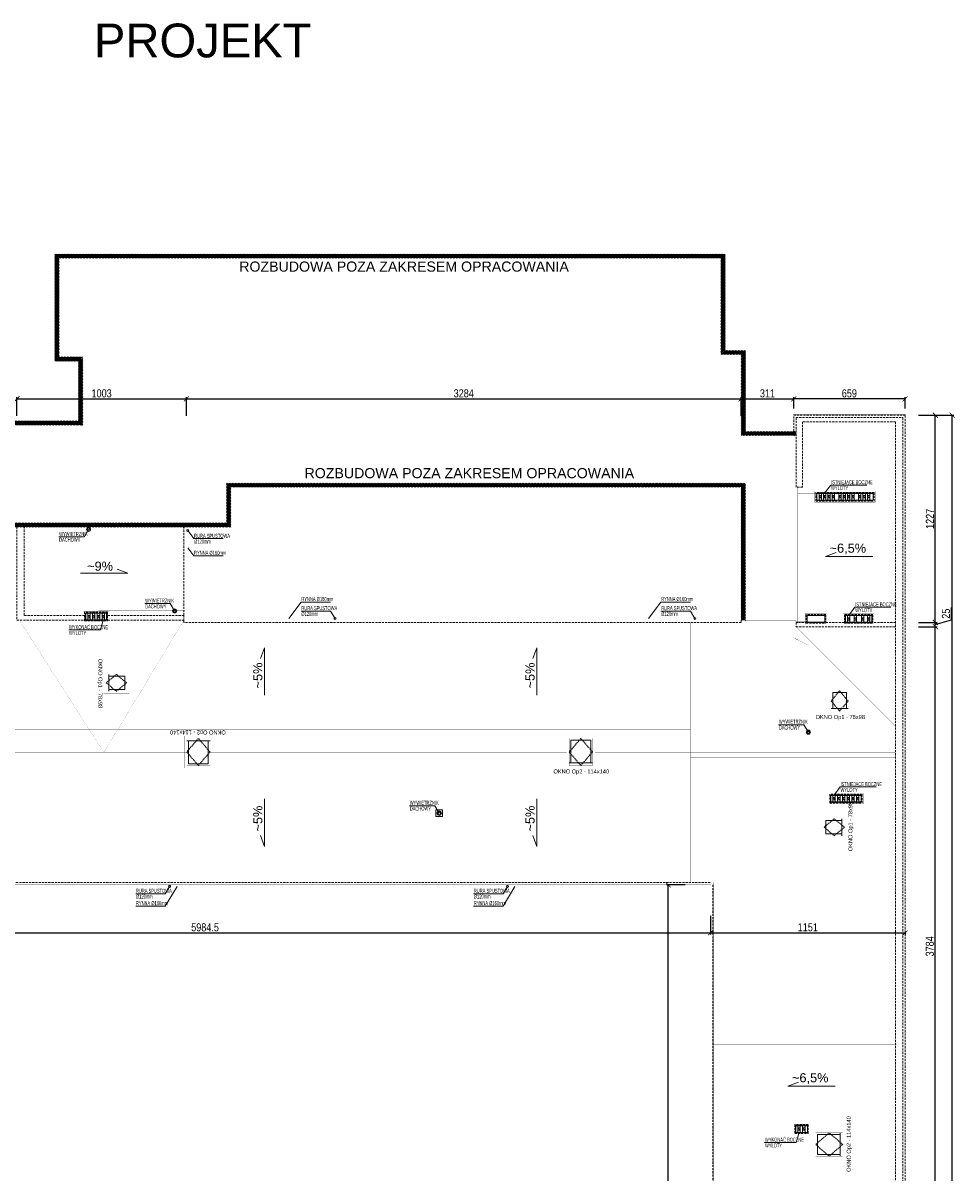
# Model space of a CAD drawing. Header units: millimetres. Extents: x 18880 to 99371, y -5529 to 27899.
# Tile 157 of 158: x 59622 to 65139, y 20599 to 27406. Entities that reach past the tile are written whole.
import ezdxf

# ---------------------------------------------------------------- set-up
doc = ezdxf.new("R2010")
doc.units = ezdxf.units.MM
doc.linetypes.add('DASHED', pattern=[19.05, 12.7, -6.35])
for name, color, linetype, lineweight in [('AA_HATCH', 252, 'Continuous', 0), ('AA_OPIS', 2, 'Continuous', 0), ('AA_WIDOK', 254, 'Continuous', 0), ('AP wymiary', 40, 'Continuous', 0), ('K_SCIANY', 90, 'Continuous', 20)]:
    doc.layers.add(name, color=color, linetype=linetype, lineweight=lineweight)
doc.styles.add('ARIAL', font='arial.ttf')
doc.styles.add('DIM07', font='romans.shx', dxfattribs={"width": 0.7})
doc.styles.add('Dimensions', font='arial.ttf', dxfattribs={"width": 0.8})
doc.dimstyles.new('arch100', dxfattribs={"dimscale": 2, "dimtxt": 24, "dimasz": 15, "dimexe": 5, "dimexo": 20, "dimgap": 4, "dimtad": 1, "dimdec": 1, "dimrnd": 0.5, "dimdsep": 46, "dimtxsty": 'Dimensions', "dimblk": 'ARCHTICK', "dimcen": 2.5, "dimazin": 0, "dimtfac": 1, "dimtdec": 1, "dimtmove": 1, "dimatfit": 3, "dimldrblk": 'NONE', "dimfxl": 50, "dimfxlon": 1, "dimarcsym": 0})

# ---------------------------------------------------------------- blocks, each defined once
blk = doc.blocks.new('Op2')
at = {"layer": 'AA_OPIS', "linetype": 'DASHED', "ltscale": 0.5}
blk.add_lwpolyline([(-160, 69), (-80, 0), (0, 69), (-80, 138), (-160, 69)], dxfattribs=at)
at = {"layer": 'AA_WIDOK', "const_width": 0.3}
blk.add_lwpolyline([(15, -15), (15, 153), (-175, 153), (-175, -15)], close=True, dxfattribs=at)
blk.add_lwpolyline([(0, 0), (0, 138), (-160, 138), (-160, 0), (0, 0)], dxfattribs=at)
at = {"layer": 'AA_WIDOK'}
for points in [[(-15, 0), (-15, 138)], [(-150, 128), (-150, 10)], [(-15, 128), (-150, 128)], [(-150, 10), (-15, 10)]]:
    blk.add_lwpolyline(points, dxfattribs=at)
at = {"layer": 'AA_OPIS', "insert": (23.3, 71.6), "char_height": 24, "width": 450, "attachment_point": 2, "rotation": 90, "style": 'ARIAL'}
blk.add_mtext('{\\W0.8;OKNO Op2 - 114x140}', dxfattribs=at)
blk = doc.blocks.new('Op1')
at = {"layer": 'AA_OPIS', "linetype": 'DASHED', "ltscale": 0.5}
blk.add_lwpolyline([(65, 135), (15, 75), (65, 15), (115, 75), (65, 135)], dxfattribs=at)
at = {"layer": 'AA_WIDOK', "const_width": 0.3}
blk.add_lwpolyline([(0, 0), (130, 0), (130, 150), (0, 150)], close=True, dxfattribs=at)
blk.add_lwpolyline([(15, 15), (115, 15), (115, 135), (15, 135), (15, 15)], dxfattribs=at)
at = {"layer": 'AA_WIDOK'}
for points in [[(105, 125), (25, 125)], [(25, 125), (25, 30)], [(105, 30), (105, 125)], [(15, 30), (115, 30)]]:
    blk.add_lwpolyline(points, dxfattribs=at)
at = {"layer": 'AA_OPIS', "insert": (68.9, -8.3), "char_height": 24, "width": 450, "attachment_point": 2, "style": 'ARIAL'}
blk.add_mtext('{\\W0.8;OKNO Op1 - 78x98}', dxfattribs=at)
blk = doc.blocks.new('_ARCHTICK')
at = {"color": 0, "linetype": 'ByBlock', "ltscale": 0.1, "const_width": 0.15}
blk.add_lwpolyline([(-0.5, -0.5), (0.5, 0.5)], dxfattribs=at)
blk = doc.blocks.new('*D449')
at = {"layer": 'AP wymiary', "color": 0, "lineweight": -2, "transparency": 16777216}
for p, q in [((64922.3, 23832.5), (65032.3, 23832.5)), ((65022.3, 20048.5), (65022.3, 23832.5)), ((64922.3, 20048.5), (65032.3, 20048.5))]:
    blk.add_line(p, q, dxfattribs=at)
at = {"layer": 'Defpoints', "color": 0, "transparency": 16777216}
for p in [(64787, 23832.5), (65022.3, 23832.5), (64787, 20048.5)]:
    blk.add_point(p, dxfattribs=at)
at = {"layer": 'AP wymiary', "color": 0, "lineweight": -2, "transparency": 16777216, "xscale": 30, "yscale": 30, "zscale": 30}
for p, rotation in [((65022.3, 23832.5), 90), ((65022.3, 20048.5), 270)]:
    blk.add_blockref('_ARCHTICK', p, dxfattribs=dict(at, rotation=rotation))
at = {"layer": 'AP wymiary', "color": 0, "transparency": 16777216, "insert": (64989.7, 21940.5), "char_height": 48, "attachment_point": 5, "rotation": 90, "style": 'Dimensions'}
blk.add_mtext('3784', dxfattribs=at)
blk = doc.blocks.new('_None')
blk = doc.blocks.new('*D450')
at = {"layer": 'AP wymiary', "color": 0, "lineweight": -2, "transparency": 16777216}
for p, q in [((65117.8, 23873.7), (65117.8, 23945.6)), ((64922.3, 23857.5), (65032.3, 23857.5)), ((64922.3, 23832.5), (65032.3, 23832.5)), ((65022.3, 23845), (65117.8, 23873.7)), ((65022.3, 23832.5), (65022.3, 23857.5))]:
    blk.add_line(p, q, dxfattribs=at)
at = {"layer": 'Defpoints', "color": 0, "transparency": 16777216}
for p in [(64787, 23857.5), (64787, 23832.5), (65022.3, 23857.5)]:
    blk.add_point(p, dxfattribs=at)
at = {"layer": 'AP wymiary', "color": 0, "lineweight": -2, "transparency": 16777216, "xscale": 30, "yscale": 30, "zscale": 30}
for p, rotation in [((65022.3, 23857.5), 90), ((65022.3, 23832.5), 270)]:
    blk.add_blockref('_ARCHTICK', p, dxfattribs=dict(at, rotation=rotation))
at = {"layer": 'AP wymiary', "color": 0, "transparency": 16777216, "insert": (65085.3, 23909.6), "char_height": 48, "attachment_point": 5, "rotation": 90, "style": 'Dimensions'}
blk.add_mtext('25', dxfattribs=at)
blk = doc.blocks.new('*D451')
at = {"layer": 'AP wymiary', "color": 0, "lineweight": -2, "transparency": 16777216}
for p, q in [((64922.3, 25084.5), (65032.3, 25084.5)), ((65022.3, 23857.5), (65022.3, 25084.5)), ((64922.3, 23857.5), (65032.3, 23857.5))]:
    blk.add_line(p, q, dxfattribs=at)
at = {"layer": 'Defpoints', "color": 0, "transparency": 16777216}
for p in [(64843, 25084.5), (65022.3, 25084.5), (64787, 23857.5)]:
    blk.add_point(p, dxfattribs=at)
at = {"layer": 'AP wymiary', "color": 0, "lineweight": -2, "transparency": 16777216, "xscale": 30, "yscale": 30, "zscale": 30}
for p, rotation in [((65022.3, 25084.5), 90), ((65022.3, 23857.5), 270)]:
    blk.add_blockref('_ARCHTICK', p, dxfattribs=dict(at, rotation=rotation))
at = {"layer": 'AP wymiary', "color": 0, "transparency": 16777216, "insert": (64990.2, 24471), "char_height": 48, "attachment_point": 5, "rotation": 90, "style": 'Dimensions'}
blk.add_mtext('1227', dxfattribs=at)
blk = doc.blocks.new('*D452')
at = {"layer": 'AP wymiary', "color": 0, "lineweight": -2, "transparency": 16777216}
for p, q in [((65022.1, 25084.5), (65132.1, 25084.5)), ((65122.1, 15462.5), (65122.1, 25084.5)), ((65022.1, 15462.5), (65132.1, 15462.5))]:
    blk.add_line(p, q, dxfattribs=at)
at = {"layer": 'Defpoints', "color": 0, "transparency": 16777216}
for p in [(64883, 25084.5), (65122.1, 25084.5), (64883, 15462.5)]:
    blk.add_point(p, dxfattribs=at)
at = {"layer": 'AP wymiary', "color": 0, "lineweight": -2, "transparency": 16777216, "xscale": 30, "yscale": 30, "zscale": 30}
for p, rotation in [((65122.1, 25084.5), 90), ((65122.1, 15462.5), 270)]:
    blk.add_blockref('_ARCHTICK', p, dxfattribs=dict(at, rotation=rotation))
at = {"layer": 'AP wymiary', "color": 0, "transparency": 16777216, "insert": (65089.6, 20273.5), "char_height": 48, "attachment_point": 5, "rotation": 90, "style": 'Dimensions'}
blk.add_mtext('9622', dxfattribs=at)
blk = doc.blocks.new('*D468')
at = {"layer": 'AP wymiary', "color": 0, "lineweight": -2, "transparency": 16777216}
for p, q in [((63541.4, 22304.5), (63431.4, 22304.5)), ((63441.4, 17330.5), (63441.4, 22304.5)), ((63541.4, 17330.5), (63431.4, 17330.5))]:
    blk.add_line(p, q, dxfattribs=at)
at = {"layer": 'Defpoints', "color": 0, "transparency": 16777216}
for p in [(63441.4, 22304.5), (63692, 22304.5), (63692, 17330.5)]:
    blk.add_point(p, dxfattribs=at)
at = {"layer": 'AP wymiary', "color": 0, "lineweight": -2, "transparency": 16777216, "xscale": 30, "yscale": 30, "zscale": 30}
for p, rotation in [((63441.4, 22304.5), 90), ((63441.4, 17330.5), 270)]:
    blk.add_blockref('_ARCHTICK', p, dxfattribs=dict(at, rotation=rotation))
at = {"layer": 'AP wymiary', "color": 0, "transparency": 16777216, "insert": (63408.9, 19817.5), "char_height": 48, "attachment_point": 5, "rotation": 90, "style": 'Dimensions'}
blk.add_mtext('4974', dxfattribs=at)
blk = doc.blocks.new('*D484')
at = {"layer": 'AP wymiary', "color": 0, "lineweight": -2, "transparency": 16777216}
for p, q in [((63692, 22120.4), (63692, 22010.4)), ((57707.5, 22020.4), (57707.5, 22030.4)), ((57707.5, 22020.4), (63692, 22020.4))]:
    blk.add_line(p, q, dxfattribs=at)
at = {"layer": 'Defpoints', "color": 0, "transparency": 16777216}
for p in [(63692, 22304.5), (57707.5, 22002.8), (63692, 22020.4)]:
    blk.add_point(p, dxfattribs=at)
at = {"layer": 'AP wymiary', "color": 0, "lineweight": -2, "transparency": 16777216, "xscale": 30, "yscale": 30, "zscale": 30, "rotation": 180}
blk.add_blockref('_ARCHTICK', (57707.5, 22020.4), dxfattribs=at)
at = {"layer": 'AP wymiary', "color": 0, "lineweight": -2, "transparency": 16777216, "xscale": 30, "yscale": 30, "zscale": 30}
blk.add_blockref('_ARCHTICK', (63692, 22020.4), dxfattribs=at)
at = {"layer": 'AP wymiary', "color": 0, "transparency": 16777216, "insert": (60699.8, 22052.9), "char_height": 48, "attachment_point": 5, "style": 'Dimensions'}
blk.add_mtext('5984.5', dxfattribs=at)
blk = doc.blocks.new('*D485')
at = {"layer": 'AP wymiary', "color": 0, "lineweight": -2, "transparency": 16777216}
for p, q in [((63692, 22120.4), (63692, 22010.4)), ((63692, 22020.4), (64843, 22020.4)), ((64843, 22020.4), (64843, 22010.4))]:
    blk.add_line(p, q, dxfattribs=at)
at = {"layer": 'Defpoints', "color": 0, "transparency": 16777216}
for p in [(63692, 22304.5), (64843, 22024.6), (64843, 22020.4)]:
    blk.add_point(p, dxfattribs=at)
at = {"layer": 'AP wymiary', "color": 0, "lineweight": -2, "transparency": 16777216, "xscale": 30, "yscale": 30, "zscale": 30, "rotation": 180}
blk.add_blockref('_ARCHTICK', (63692, 22020.4), dxfattribs=at)
at = {"layer": 'AP wymiary', "color": 0, "lineweight": -2, "transparency": 16777216, "xscale": 30, "yscale": 30, "zscale": 30}
blk.add_blockref('_ARCHTICK', (64843, 22020.4), dxfattribs=at)
at = {"layer": 'AP wymiary', "color": 0, "transparency": 16777216, "insert": (64267.5, 22052.9), "char_height": 48, "attachment_point": 5, "style": 'Dimensions'}
blk.add_mtext('1151', dxfattribs=at)
blk = doc.blocks.new('*D486')
at = {"layer": 'AP wymiary', "color": 0, "lineweight": -2, "transparency": 16777216}
for p, q in [((64184, 25124.5), (64184, 25190.9)), ((64843, 25124.5), (64843, 25190.9)), ((64843, 25180.9), (64184, 25180.9))]:
    blk.add_line(p, q, dxfattribs=at)
at = {"layer": 'Defpoints', "color": 0, "transparency": 16777216}
for p in [(64184, 25180.9), (64184, 25084.5), (64843, 25084.5)]:
    blk.add_point(p, dxfattribs=at)
at = {"layer": 'AP wymiary', "color": 0, "lineweight": -2, "transparency": 16777216, "xscale": 30, "yscale": 30, "zscale": 30, "rotation": 180}
blk.add_blockref('_ARCHTICK', (64184, 25180.9), dxfattribs=at)
at = {"layer": 'AP wymiary', "color": 0, "lineweight": -2, "transparency": 16777216, "xscale": 30, "yscale": 30, "zscale": 30}
blk.add_blockref('_ARCHTICK', (64843, 25180.9), dxfattribs=at)
at = {"layer": 'AP wymiary', "color": 0, "transparency": 16777216, "insert": (64513.5, 25213.4), "char_height": 48, "attachment_point": 5, "style": 'Dimensions'}
blk.add_mtext('659', dxfattribs=at)
blk = doc.blocks.new('*D499')
at = {"layer": 'AP wymiary', "color": 0, "lineweight": -2, "transparency": 16777216}
for p, q in [((59586, 25080.9), (59586, 25190.9)), ((60589, 25080.9), (60589, 25190.9)), ((59586, 25180.9), (60589, 25180.9))]:
    blk.add_line(p, q, dxfattribs=at)
at = {"layer": 'Defpoints', "color": 0, "transparency": 16777216}
for p in [(60589, 25180.9), (59586, 24422.5), (60589, 24422.5)]:
    blk.add_point(p, dxfattribs=at)
at = {"layer": 'AP wymiary', "color": 0, "lineweight": -2, "transparency": 16777216, "xscale": 30, "yscale": 30, "zscale": 30, "rotation": 180}
blk.add_blockref('_ARCHTICK', (59586, 25180.9), dxfattribs=at)
at = {"layer": 'AP wymiary', "color": 0, "lineweight": -2, "transparency": 16777216, "xscale": 30, "yscale": 30, "zscale": 30}
blk.add_blockref('_ARCHTICK', (60589, 25180.9), dxfattribs=at)
at = {"layer": 'AP wymiary', "color": 0, "transparency": 16777216, "insert": (60087.5, 25213.5), "char_height": 48, "attachment_point": 5, "style": 'Dimensions'}
blk.add_mtext('1003', dxfattribs=at)
blk = doc.blocks.new('*D500')
at = {"layer": 'AP wymiary', "color": 0, "lineweight": -2, "transparency": 16777216}
for p, q in [((60589, 25080.9), (60589, 25190.9)), ((63873, 25080.9), (63873, 25190.9)), ((60589, 25180.9), (63873, 25180.9))]:
    blk.add_line(p, q, dxfattribs=at)
at = {"layer": 'Defpoints', "color": 0, "transparency": 16777216}
for p in [(63873, 25180.9), (60589, 24422.5), (63873, 23864.5)]:
    blk.add_point(p, dxfattribs=at)
at = {"layer": 'AP wymiary', "color": 0, "lineweight": -2, "transparency": 16777216, "xscale": 30, "yscale": 30, "zscale": 30, "rotation": 180}
blk.add_blockref('_ARCHTICK', (60589, 25180.9), dxfattribs=at)
at = {"layer": 'AP wymiary', "color": 0, "lineweight": -2, "transparency": 16777216, "xscale": 30, "yscale": 30, "zscale": 30}
blk.add_blockref('_ARCHTICK', (63873, 25180.9), dxfattribs=at)
at = {"layer": 'AP wymiary', "color": 0, "transparency": 16777216, "insert": (62231, 25213.5), "char_height": 48, "attachment_point": 5, "style": 'Dimensions'}
blk.add_mtext('3284', dxfattribs=at)
blk = doc.blocks.new('*D501')
at = {"layer": 'AP wymiary', "color": 0, "lineweight": -2, "transparency": 16777216}
for p, q in [((63873, 25080.9), (63873, 25190.9)), ((64184, 25124.5), (64184, 25190.9)), ((63873, 25180.9), (64184, 25180.9))]:
    blk.add_line(p, q, dxfattribs=at)
at = {"layer": 'Defpoints', "color": 0, "transparency": 16777216}
for p in [(64184, 25180.9), (64184, 25084.5), (63873, 23864.5)]:
    blk.add_point(p, dxfattribs=at)
at = {"layer": 'AP wymiary', "color": 0, "lineweight": -2, "transparency": 16777216, "xscale": 30, "yscale": 30, "zscale": 30, "rotation": 180}
blk.add_blockref('_ARCHTICK', (63873, 25180.9), dxfattribs=at)
at = {"layer": 'AP wymiary', "color": 0, "lineweight": -2, "transparency": 16777216, "xscale": 30, "yscale": 30, "zscale": 30}
blk.add_blockref('_ARCHTICK', (64184, 25180.9), dxfattribs=at)
at = {"layer": 'AP wymiary', "color": 0, "transparency": 16777216, "insert": (64028.5, 25213.5), "char_height": 48, "attachment_point": 5, "style": 'Dimensions'}
blk.add_mtext('311', dxfattribs=at)

msp = doc.modelspace()

# ---------------------------------------------------------------- hatches: boundary and pattern name
at = {"ltscale": 50}
h = msp.add_hatch(dxfattribs=at)
h.set_pattern_fill('ANSI31', color=10, scale=50)
h.set_pattern_definition([(45, (-120106.4005, 74733.0905), (-4.41941738, 4.41941738), [])])
h.paths.add_polyline_path([(63778.54516, 26038.01587), (59810.54516, 26038.01587), (59810.54516, 25404.01587), (59950.54516, 25404.01587), (59950.54516, 25050.51587), (59327.54516, 25050.51587), (59327.54516, 24794.51587), (59327.54516, 24678.51587), (59327.54516, 24422.51587), (60575.04516, 24422.51587), (60575.04516, 24447.51587), (59352.54516, 24447.51587), (59352.54516, 24678.51587), (59352.54516, 24794.51587), (59352.54516, 25025.51587), (59975.54516, 25025.51587), (59975.54516, 25429.01587), (59835.54516, 25429.01587), (59835.54516, 26013.01587), (63753.54516, 26013.01587), (63753.54516, 25443.01587), (63873.54516, 25443.01587), (63873.54516, 24963.51587), (64198.04516, 24963.51587), (64198.04516, 24988.51587), (63898.54516, 24988.51587), (63898.54516, 25468.01587), (63778.54516, 25468.01587)])
h.paths.add_polyline_path([(63873.04516, 23871.51587), (63898.04516, 23871.51587), (63898.04516, 24682.51587), (60826.54516, 24682.51587), (60826.54516, 24447.51587), (60575.04516, 24447.51587), (60575.04516, 24422.51587), (60851.54516, 24422.51587), (60851.54516, 24657.51587), (63873.04516, 24657.51587)])

# ---------------------------------------------------------------- linework, layer by layer
at = {"layer": 'AA_OPIS'}
for points in [[(64367.04516, 24622.51587), (64403.28378, 24671.21031), (64616.5161, 24671.21031)], [(60010.48381, 24408.96458), (59983.9543, 24364.78597), (59834.26946, 24364.78597)], [(60597.04516, 24402.51587), (60633.28378, 24353.82143), (60807.74167, 24353.82143)], [(60597.04516, 24300.21005), (60633.28378, 24251.51561), (60807.74167, 24251.51561)], [(64652.09323, 24247.46966), (64371.2284, 24247.46966), (64435.37909, 24271.21347)], [(59962.19411, 24150.2511), (60243.05893, 24150.2511), (60178.90825, 24173.99492)], [(60519.81113, 23925.52746), (60493.28162, 23969.70608), (60343.59678, 23969.70608)], [(61195.60305, 23880.51587), (61268.08029, 23977.90475), (61442.53818, 23977.90475)], [(63325.3796, 23880.51587), (63397.85684, 23977.90475), (63572.31473, 23977.90475)], [(61469.06769, 23880.51587), (61442.53818, 23924.69449), (61268.08029, 23924.69449)], [(63598.84424, 23880.51587), (63572.31473, 23924.69449), (63397.85684, 23924.69449)], [(64510.04516, 23899.51587), (64546.28378, 23948.21031), (64759.5161, 23948.21031)], [(60097.04516, 23871.51587), (60079.91926, 23813.13825), (59892.95925, 23813.13825)], [(61052.45564, 23427.35205), (61052.45564, 23708.21688), (61028.71182, 23644.06619)], [(62663.92225, 23427.35205), (62663.92225, 23708.21688), (62640.17844, 23644.06619)], [(64270.73634, 23208.39484), (64244.20683, 23252.57345), (64094.52199, 23252.57345)], [(64423.04516, 22835.51587), (64459.28378, 22884.21031), (64672.5161, 22884.21031)], [(61052.45564, 22812.8328), (61052.45564, 22531.96797), (61028.71182, 22596.11866)], [(62663.92225, 22812.8328), (62663.92225, 22531.96797), (62640.17844, 22596.11866)], [(62086.04516, 22728.51587), (62059.51565, 22772.69449), (61909.83081, 22772.69449)], [(60490.04516, 22295.51587), (60463.51565, 22251.33726), (60289.05776, 22251.33726)], [(60534.26851, 22295.51587), (60463.51565, 22177.69375), (60289.05776, 22177.69375)], [(62490.04516, 22295.51587), (62463.51565, 22251.33726), (62289.05776, 22251.33726)], [(62534.26851, 22295.51587), (62463.51565, 22177.69375), (62289.05776, 22177.69375)], [(64429.49397, 21112.7435), (64148.62915, 21112.7435), (64212.77983, 21136.48731)], [(64215.95888, 20838.01587), (64198.83298, 20779.63825), (64011.87296, 20779.63825)]]:
    msp.add_lwpolyline(points, dxfattribs=at)
at = {"layer": 'AA_WIDOK', "linetype": 'DASHED'}
msp.add_line((64843.04516, 17316.51587), (64843.04516, 25084.51587), dxfattribs=at)
at = {"layer": 'AA_WIDOK'}
for p, q in [((62106.04516, 22748.51587), (62066.04516, 22748.51587)), ((62066.04516, 22748.51587), (62066.04516, 22708.51587)), ((62106.04516, 22708.51587), (62106.04516, 22748.51587)), ((62066.04516, 22708.51587), (62106.04516, 22708.51587))]:
    msp.add_line(p, q, dxfattribs=at)
at = {"layer": 'AA_WIDOK', "linetype": 'DASHED'}
for points in [[(64787.04516, 25045.51587), (64237.04516, 25045.51587), (64237.04516, 24657.51587), (64198.04516, 24657.51587), (64198.04516, 25070.51587), (64829.04516, 25070.51587), (64829.04516, 15476.51587), (62998.04516, 15476.51587)], [(64184.04516, 24988.51587), (64184.04516, 25084.51587), (64843.04516, 25084.51587)], [(64787.04516, 25045.51587), (64787.04516, 20316.51587)], [(59586.04516, 24422.51587), (59586.04516, 23871.51587), (59986.04516, 23871.51587)], [(59986.04516, 23899.51587), (59628.04516, 23899.51587), (59628.04516, 24422.51587)], [(60575.04516, 23899.51587), (60575.04516, 24422.51587)], [(60124.04516, 23899.51587), (60575.04516, 23899.51587), (60575.04516, 23871.51587), (60124.04516, 23871.51587)], [(63873.04516, 23871.51587), (63873.04516, 23857.51587), (60575.04516, 23857.51587), (60575.04516, 23871.51587)], [(64262.8259, 23857.51587), (64198.04516, 23857.51587), (64198.04516, 23832.51587), (64787.04516, 23832.51587)], [(64787.04516, 23857.51587), (64368.8259, 23857.51587)], [(56362.04516, 22318.51587), (63692.04516, 22318.51587)], [(63706.04516, 22304.51587), (63706.04516, 20048.51587)]]:
    msp.add_lwpolyline(points, dxfattribs=at)
at = {"layer": 'AA_WIDOK', "color": 4}
for points, const_width in [([(64847.04516, 17320.51587), (64847.04516, 25088.51587), (64180.04516, 25088.51587), (64180.04516, 24988.51587)], 0.5), ([(64194.04516, 24988.51587), (64194.04516, 24653.51587), (64241.04516, 24653.51587), (64241.04516, 25041.51587), (64783.04516, 25041.51587), (64783.04516, 20322.51587)], 0.5), ([(59582.04516, 24422.51587), (59582.04516, 23867.51587), (59981.04516, 23867.51587)], 0.5), ([(59981.04516, 23903.51587), (59632.04516, 23903.51587), (59632.04516, 24422.51587)], 0.5), ([(60606.04516, 24422.51587), (60606.04516, 23871.51587), (60590.04516, 23871.51587), (60590.04516, 24422.51587)], 0.3), ([(60129.04516, 23903.51587), (60579.04516, 23903.51587), (60579.04516, 23867.51587), (60129.04516, 23867.51587)], 0.5), ([(63873.04516, 23888.51587), (60606.04516, 23888.51587)], 0.3), ([(63873.04516, 23872.51587), (60606.04516, 23872.51587)], 0.3), ([(64251.8259, 23861.51587), (64194.04516, 23861.51587), (64194.04516, 23828.51587), (64783.04516, 23828.51587)], 0.5), ([(64483.04516, 23861.51587), (64379.8259, 23861.51587)], 0.3), ([(64783.04516, 23861.51587), (64654.04516, 23861.51587)], 0.3), ([(56308.04516, 22287.51587), (63675.04516, 22287.51587), (63675.04516, 17347.51587)], 0.3), ([(56354.54516, 22303.51587), (63691.04516, 22303.51587), (63691.04516, 20052.51587)], 0.3)]:
    msp.add_lwpolyline(points, dxfattribs=dict(at, const_width=const_width))
at = {"layer": 'AA_WIDOK', "color": 10, "const_width": 1}
for points in [[(64208.04516, 23851.51587), (64208.04516, 24663.51587)], [(64324.04516, 24618.51587), (64208.04516, 24618.51587)], [(64204.04516, 23854.51587), (60581.04516, 23854.51587), (60581.04516, 24422.51587)], [(60581.04516, 23930.52746), (60070.28936, 23930.52746), (60070.28936, 23909.51587)], [(60070.28936, 23875.51587), (60070.28936, 22321.51587)], [(60741.04516, 23854.51587), (60741.04516, 23690.51587), (60891.04516, 23690.51587)], [(61873.04516, 22321.51587), (61873.04516, 23854.51587)], [(62773.04516, 22321.51587), (62773.04516, 23854.51587)], [(63573.04516, 22321.51587), (63573.04516, 23854.51587)], [(64183.73766, 23854.51587), (64183.73766, 23766.75119), (64270.73634, 23722.62509)], [(64266.8259, 23878.51587), (64208.04516, 23878.51587)], [(64493.04516, 23878.51587), (64364.8259, 23878.51587)], [(60891.04516, 22321.51587), (60891.04516, 23690.51587)], [(64270.73634, 23722.62509), (64270.73634, 23208.39484)], [(63573.04516, 23222.02975), (56362.04516, 23222.02975)], [(63573.04516, 23058.01587), (64783.04516, 23058.01587)], [(62086.04516, 22708.51587), (62086.04516, 22321.51587)], [(56362.04516, 22321.51587), (64793.04516, 22321.51587)], [(63709.04516, 22321.51587), (63709.04516, 17310.51587)], [(64793.04516, 21359.01587), (63709.04516, 21359.01587)], [(64198.95888, 20859.01587), (63709.04516, 20859.01587)]]:
    msp.add_lwpolyline(points, dxfattribs=at)
at = {"layer": 'AA_WIDOK', "linetype": 'Continuous', "const_width": 0.3}
for points in [[(64666.04516, 24633.51587), (64309.04516, 24633.51587), (64309.04516, 24569.51587), (64666.04516, 24569.51587)], [(60129.04516, 23924.51587), (59981.04516, 23924.51587), (59981.04516, 23860.51587), (60129.04516, 23860.51587)], [(64379.8259, 23910.51587), (64251.8259, 23910.51587), (64251.8259, 23846.51587), (64379.8259, 23846.51587)], [(64659.04516, 23910.51587), (64478.04516, 23910.51587), (64478.04516, 23846.51587), (64659.04516, 23846.51587)], [(64595.04516, 22846.51587), (64391.04516, 22846.51587), (64391.04516, 22782.51587), (64595.04516, 22782.51587)], [(64275.95888, 20891.01587), (64183.95888, 20891.01587), (64183.95888, 20827.01587), (64275.95888, 20827.01587)]]:
    msp.add_lwpolyline(points, close=True, dxfattribs=at)
at = {"layer": 'AA_WIDOK', "linetype": 'DASHED'}
for points in [[(64660.04516, 24627.51587), (64315.04516, 24627.51587), (64315.04516, 24575.51587), (64660.04516, 24575.51587)], [(60123.04516, 23918.51587), (59987.04516, 23918.51587), (59987.04516, 23866.51587), (60123.04516, 23866.51587)], [(64373.8259, 23904.51587), (64257.8259, 23904.51587), (64257.8259, 23852.51587), (64373.8259, 23852.51587)], [(64653.04516, 23904.51587), (64484.04516, 23904.51587), (64484.04516, 23852.51587), (64653.04516, 23852.51587)], [(64589.04516, 22840.51587), (64397.04516, 22840.51587), (64397.04516, 22788.51587), (64589.04516, 22788.51587)], [(64269.95888, 20885.01587), (64189.95888, 20885.01587), (64189.95888, 20833.01587), (64269.95888, 20833.01587)]]:
    msp.add_lwpolyline(points, close=True, dxfattribs=at)
at = {"layer": 'AA_WIDOK', "linetype": 'DASHED', "ltscale": 0.25}
for points in [[(64655.04516, 24622.51587), (64320.04516, 24622.51587), (64320.04516, 24580.51587), (64655.04516, 24580.51587), (64655.04516, 24622.51587)], [(64334.04516, 24608.51587), (64334.04516, 24627.51587)], [(64334.04516, 24608.51587), (64348.04516, 24594.51587)], [(64334.04516, 24594.51587), (64334.04516, 24575.51587)], [(64348.04516, 24608.51587), (64348.04516, 24627.51587)], [(64348.04516, 24594.51587), (64348.04516, 24575.51587)], [(64360.04516, 24608.51587), (64360.04516, 24627.51587)], [(64360.04516, 24608.51587), (64374.04516, 24594.51587)], [(64360.04516, 24594.51587), (64360.04516, 24575.51587)], [(64374.04516, 24608.51587), (64374.04516, 24627.51587)], [(64374.04516, 24594.51587), (64374.04516, 24575.51587)], [(64386.04516, 24608.51587), (64386.04516, 24627.51587)], [(64386.04516, 24608.51587), (64400.04516, 24594.51587)], [(64386.04516, 24594.51587), (64386.04516, 24575.51587)], [(64400.04516, 24608.51587), (64400.04516, 24627.51587)], [(64400.04516, 24594.51587), (64400.04516, 24575.51587)], [(64411.54516, 24608.51587), (64411.54516, 24627.51587)], [(64411.54516, 24608.51587), (64425.54516, 24594.51587)], [(64411.54516, 24594.51587), (64411.54516, 24575.51587)], [(64425.54516, 24608.51587), (64425.54516, 24627.51587)], [(64425.54516, 24594.51587), (64425.54516, 24575.51587)], [(64451.04516, 24608.51587), (64451.04516, 24627.51587)], [(64451.04516, 24608.51587), (64465.04516, 24594.51587)], [(64451.04516, 24594.51587), (64451.04516, 24575.51587)], [(64465.04516, 24608.51587), (64465.04516, 24627.51587)], [(64465.04516, 24594.51587), (64465.04516, 24575.51587)], [(64477.04516, 24608.51587), (64477.04516, 24627.51587)], [(64477.04516, 24608.51587), (64491.04516, 24594.51587)], [(64477.04516, 24594.51587), (64477.04516, 24575.51587)], [(64491.04516, 24608.51587), (64491.04516, 24627.51587)], [(64491.04516, 24594.51587), (64491.04516, 24575.51587)], [(64503.04516, 24608.51587), (64503.04516, 24627.51587)], [(64503.04516, 24608.51587), (64517.04516, 24594.51587)], [(64503.04516, 24594.51587), (64503.04516, 24575.51587)], [(64517.04516, 24608.51587), (64517.04516, 24627.51587)], [(64517.04516, 24594.51587), (64517.04516, 24575.51587)], [(64528.54516, 24608.51587), (64528.54516, 24627.51587)], [(64528.54516, 24608.51587), (64542.54516, 24594.51587)], [(64528.54516, 24594.51587), (64528.54516, 24575.51587)], [(64542.54516, 24608.51587), (64542.54516, 24627.51587)], [(64542.54516, 24594.51587), (64542.54516, 24575.51587)], [(64568.04516, 24608.51587), (64568.04516, 24627.51587)], [(64568.04516, 24608.51587), (64582.04516, 24594.51587)], [(64568.04516, 24594.51587), (64568.04516, 24575.51587)], [(64582.04516, 24608.51587), (64582.04516, 24627.51587)], [(64582.04516, 24594.51587), (64582.04516, 24575.51587)], [(64594.04516, 24608.51587), (64594.04516, 24627.51587)], [(64594.04516, 24608.51587), (64608.04516, 24594.51587)], [(64594.04516, 24594.51587), (64594.04516, 24575.51587)], [(64608.04516, 24608.51587), (64608.04516, 24627.51587)], [(64608.04516, 24594.51587), (64608.04516, 24575.51587)], [(64620.04516, 24608.51587), (64620.04516, 24627.51587)], [(64620.04516, 24608.51587), (64634.04516, 24594.51587)], [(64620.04516, 24594.51587), (64620.04516, 24575.51587)], [(64634.04516, 24608.51587), (64634.04516, 24627.51587)], [(64634.04516, 24594.51587), (64634.04516, 24575.51587)], [(60118.04516, 23913.51587), (59992.04516, 23913.51587), (59992.04516, 23871.51587), (60118.04516, 23871.51587), (60118.04516, 23913.51587)], [(60006.04516, 23899.51587), (60006.04516, 23918.51587)], [(60006.04516, 23899.51587), (60020.04516, 23885.51587)], [(60020.04516, 23899.51587), (60020.04516, 23918.51587)], [(60034.04516, 23899.51587), (60034.04516, 23918.51587)], [(60034.04516, 23899.51587), (60048.04516, 23885.51587)], [(60048.04516, 23899.51587), (60048.04516, 23918.51587)], [(60062.04516, 23899.51587), (60062.04516, 23918.51587)], [(60062.04516, 23899.51587), (60076.04516, 23885.51587)], [(60076.04516, 23899.51587), (60076.04516, 23918.51587)], [(60090.04516, 23899.51587), (60090.04516, 23918.51587)], [(60090.04516, 23899.51587), (60104.04516, 23885.51587)], [(60104.04516, 23899.51587), (60104.04516, 23918.51587)], [(64368.8259, 23899.51587), (64262.8259, 23899.51587), (64262.8259, 23857.51587), (64368.8259, 23857.51587), (64368.8259, 23899.51587)], [(64648.04516, 23899.51587), (64489.04516, 23899.51587), (64489.04516, 23857.51587), (64648.04516, 23857.51587), (64648.04516, 23899.51587)], [(64503.04516, 23885.51587), (64503.04516, 23904.51587)], [(64517.04516, 23885.51587), (64517.04516, 23904.51587)], [(64542.04516, 23885.51587), (64542.04516, 23904.51587)], [(64556.04516, 23885.51587), (64556.04516, 23904.51587)], [(64585.17677, 23885.51587), (64585.17677, 23904.51587)], [(64599.17677, 23885.51587), (64599.17677, 23904.51587)], [(64620.04516, 23885.51587), (64620.04516, 23904.51587)], [(64634.04516, 23885.51587), (64634.04516, 23904.51587)], [(60006.04516, 23885.51587), (60006.04516, 23866.51587)], [(60020.04516, 23885.51587), (60020.04516, 23866.51587)], [(60034.04516, 23885.51587), (60034.04516, 23866.51587)], [(60048.04516, 23885.51587), (60048.04516, 23866.51587)], [(60062.04516, 23885.51587), (60062.04516, 23866.51587)], [(60076.04516, 23885.51587), (60076.04516, 23866.51587)], [(60090.04516, 23885.51587), (60090.04516, 23866.51587)], [(60104.04516, 23885.51587), (60104.04516, 23866.51587)], [(64503.04516, 23885.51587), (64517.04516, 23871.51587)], [(64503.04516, 23871.51587), (64503.04516, 23852.51587)], [(64517.04516, 23871.51587), (64517.04516, 23852.51587)], [(64542.04516, 23885.51587), (64556.04516, 23871.51587)], [(64542.04516, 23871.51587), (64542.04516, 23852.51587)], [(64556.04516, 23871.51587), (64556.04516, 23852.51587)], [(64585.17677, 23885.51587), (64599.17677, 23871.51587)], [(64585.17677, 23871.51587), (64585.17677, 23852.51587)], [(64599.17677, 23871.51587), (64599.17677, 23852.51587)], [(64620.04516, 23885.51587), (64634.04516, 23871.51587)], [(64620.04516, 23871.51587), (64620.04516, 23852.51587)], [(64634.04516, 23871.51587), (64634.04516, 23852.51587)], [(64584.04516, 22835.51587), (64402.04516, 22835.51587), (64402.04516, 22793.51587), (64584.04516, 22793.51587), (64584.04516, 22835.51587)], [(64416.04516, 22821.51587), (64416.04516, 22840.51587)], [(64416.04516, 22821.51587), (64430.04516, 22807.51587)], [(64416.04516, 22807.51587), (64416.04516, 22788.51587)], [(64430.04516, 22821.51587), (64430.04516, 22840.51587)], [(64430.04516, 22807.51587), (64430.04516, 22788.51587)], [(64444.04516, 22821.51587), (64444.04516, 22840.51587)], [(64444.04516, 22821.51587), (64458.04516, 22807.51587)], [(64444.04516, 22807.51587), (64444.04516, 22788.51587)], [(64458.04516, 22821.51587), (64458.04516, 22840.51587)], [(64458.04516, 22807.51587), (64458.04516, 22788.51587)], [(64472.04516, 22821.51587), (64472.04516, 22840.51587)], [(64472.04516, 22821.51587), (64486.04516, 22807.51587)], [(64472.04516, 22807.51587), (64472.04516, 22788.51587)], [(64486.04516, 22821.51587), (64486.04516, 22840.51587)], [(64486.04516, 22807.51587), (64486.04516, 22788.51587)], [(64500.04516, 22821.51587), (64500.04516, 22840.51587)], [(64500.04516, 22821.51587), (64514.04516, 22807.51587)], [(64500.04516, 22807.51587), (64500.04516, 22788.51587)], [(64514.04516, 22821.51587), (64514.04516, 22840.51587)], [(64514.04516, 22807.51587), (64514.04516, 22788.51587)], [(64528.04516, 22821.51587), (64528.04516, 22840.51587)], [(64528.04516, 22821.51587), (64542.04516, 22807.51587)], [(64528.04516, 22807.51587), (64528.04516, 22788.51587)], [(64542.04516, 22821.51587), (64542.04516, 22840.51587)], [(64542.04516, 22807.51587), (64542.04516, 22788.51587)], [(64556.04516, 22821.51587), (64556.04516, 22840.51587)], [(64556.04516, 22821.51587), (64570.04516, 22807.51587)], [(64556.04516, 22807.51587), (64556.04516, 22788.51587)], [(64570.04516, 22821.51587), (64570.04516, 22840.51587)], [(64570.04516, 22807.51587), (64570.04516, 22788.51587)], [(64264.95888, 20880.01587), (64194.95888, 20880.01587), (64194.95888, 20838.01587), (64264.95888, 20838.01587), (64264.95888, 20880.01587)], [(64208.95888, 20866.01587), (64208.95888, 20885.01587)], [(64208.95888, 20866.01587), (64222.95888, 20852.01587)], [(64208.95888, 20852.01587), (64208.95888, 20833.01587)], [(64222.95888, 20866.01587), (64222.95888, 20885.01587)], [(64222.95888, 20852.01587), (64222.95888, 20833.01587)], [(64236.95888, 20866.01587), (64236.95888, 20885.01587)], [(64236.95888, 20866.01587), (64250.95888, 20852.01587)], [(64236.95888, 20852.01587), (64236.95888, 20833.01587)], [(64250.95888, 20866.01587), (64250.95888, 20885.01587)], [(64250.95888, 20852.01587), (64250.95888, 20833.01587)]]:
    msp.add_lwpolyline(points, dxfattribs=at)
at = {"layer": 'AA_WIDOK', "color": 10, "const_width": 1}
for points in [[(64651.04516, 24618.51587), (64324.04516, 24618.51587), (64324.04516, 24584.51587), (64651.04516, 24584.51587)], [(60114.04516, 23909.51587), (59996.04516, 23909.51587), (59996.04516, 23875.51587), (60114.04516, 23875.51587)], [(64364.8259, 23895.51587), (64266.8259, 23895.51587), (64266.8259, 23861.51587), (64364.8259, 23861.51587)], [(64644.04516, 23895.51587), (64493.04516, 23895.51587), (64493.04516, 23861.51587), (64644.04516, 23861.51587)], [(64580.04516, 22831.51587), (64406.04516, 22831.51587), (64406.04516, 22797.51587), (64580.04516, 22797.51587)], [(64260.95888, 20876.01587), (64198.95888, 20876.01587), (64198.95888, 20842.01587), (64260.95888, 20842.01587)]]:
    msp.add_lwpolyline(points, close=True, dxfattribs=at)
at = {"layer": 'AA_WIDOK', "linetype": 'DASHED', "ltscale": 0.25}
for points in [[(64334.04516, 24594.51587), (64334.04516, 24608.51587), (64348.04516, 24608.51587), (64348.04516, 24594.51587)], [(64360.04516, 24594.51587), (64360.04516, 24608.51587), (64374.04516, 24608.51587), (64374.04516, 24594.51587)], [(64386.04516, 24594.51587), (64386.04516, 24608.51587), (64400.04516, 24608.51587), (64400.04516, 24594.51587)], [(64411.54516, 24594.51587), (64411.54516, 24608.51587), (64425.54516, 24608.51587), (64425.54516, 24594.51587)], [(64451.04516, 24594.51587), (64451.04516, 24608.51587), (64465.04516, 24608.51587), (64465.04516, 24594.51587)], [(64477.04516, 24594.51587), (64477.04516, 24608.51587), (64491.04516, 24608.51587), (64491.04516, 24594.51587)], [(64503.04516, 24594.51587), (64503.04516, 24608.51587), (64517.04516, 24608.51587), (64517.04516, 24594.51587)], [(64528.54516, 24594.51587), (64528.54516, 24608.51587), (64542.54516, 24608.51587), (64542.54516, 24594.51587)], [(64568.04516, 24594.51587), (64568.04516, 24608.51587), (64582.04516, 24608.51587), (64582.04516, 24594.51587)], [(64594.04516, 24594.51587), (64594.04516, 24608.51587), (64608.04516, 24608.51587), (64608.04516, 24594.51587)], [(64620.04516, 24594.51587), (64620.04516, 24608.51587), (64634.04516, 24608.51587), (64634.04516, 24594.51587)], [(60006.04516, 23885.51587), (60006.04516, 23899.51587), (60020.04516, 23899.51587), (60020.04516, 23885.51587)], [(60034.04516, 23885.51587), (60034.04516, 23899.51587), (60048.04516, 23899.51587), (60048.04516, 23885.51587)], [(60062.04516, 23885.51587), (60062.04516, 23899.51587), (60076.04516, 23899.51587), (60076.04516, 23885.51587)], [(60090.04516, 23885.51587), (60090.04516, 23899.51587), (60104.04516, 23899.51587), (60104.04516, 23885.51587)], [(64503.04516, 23871.51587), (64503.04516, 23885.51587), (64517.04516, 23885.51587), (64517.04516, 23871.51587)], [(64542.04516, 23871.51587), (64542.04516, 23885.51587), (64556.04516, 23885.51587), (64556.04516, 23871.51587)], [(64585.17677, 23871.51587), (64585.17677, 23885.51587), (64599.17677, 23885.51587), (64599.17677, 23871.51587)], [(64620.04516, 23871.51587), (64620.04516, 23885.51587), (64634.04516, 23885.51587), (64634.04516, 23871.51587)], [(64416.04516, 22807.51587), (64416.04516, 22821.51587), (64430.04516, 22821.51587), (64430.04516, 22807.51587)], [(64444.04516, 22807.51587), (64444.04516, 22821.51587), (64458.04516, 22821.51587), (64458.04516, 22807.51587)], [(64472.04516, 22807.51587), (64472.04516, 22821.51587), (64486.04516, 22821.51587), (64486.04516, 22807.51587)], [(64500.04516, 22807.51587), (64500.04516, 22821.51587), (64514.04516, 22821.51587), (64514.04516, 22807.51587)], [(64528.04516, 22807.51587), (64528.04516, 22821.51587), (64542.04516, 22821.51587), (64542.04516, 22807.51587)], [(64556.04516, 22807.51587), (64556.04516, 22821.51587), (64570.04516, 22821.51587), (64570.04516, 22807.51587)], [(64208.95888, 20852.01587), (64208.95888, 20866.01587), (64222.95888, 20866.01587), (64222.95888, 20852.01587)], [(64236.95888, 20852.01587), (64236.95888, 20866.01587), (64250.95888, 20866.01587), (64250.95888, 20852.01587)]]:
    msp.add_lwpolyline(points, close=True, dxfattribs=at)
at = {"layer": 'AA_WIDOK'}
for points, const_width in [([(63873.04516, 23871.51587), (60589.04516, 23871.51587), (60589.04516, 24422.51587)], 0.3), ([(60100.28936, 23088.01587), (59602.64552, 23867.51587)], 0.5), ([(60100.28936, 23088.01587), (60572.5773, 23867.51587)], 0.5), ([(60100.28936, 23088.01587), (60100.28936, 23865.51587)], 0.5), ([(64198.04516, 23832.51587), (64787.04516, 23243.51587)], 0.5), ([(60591.04516, 23088.01587), (58120.04516, 23088.01587)], 0.5), ([(62840.04516, 23088.01587), (60731.04516, 23088.01587)], 0.5), ([(64783.04516, 23088.01587), (63008.04516, 23088.01587)], 0.5), ([(63692.04516, 22304.51587), (64475.54516, 23088.01587)], 0.5), ([(56354.54516, 22304.51587), (63692.04516, 22304.51587)], 0.3), ([(63692.04516, 22304.51587), (63692.04516, 20052.51587)], 0.3)]:
    msp.add_lwpolyline(points, dxfattribs=dict(at, const_width=const_width))
for centre, radius in [((60010.48381, 24408.96458), 12), ((60010.48381, 24408.96458), 8), ((60519.81113, 23925.52746), 12), ((60519.81113, 23925.52746), 8), ((64270.73634, 23208.39484), 12), ((64270.73634, 23208.39484), 8), ((62086.04516, 22728.51587), 13), ((62086.04516, 22728.51587), 8)]:
    msp.add_circle(centre, radius, dxfattribs=at)
at = {"layer": 'AA_WIDOK', "color": 4, "linetype": 'Continuous'}
for centre in [(60597.04516, 24402.51587), (61469.06769, 23880.51587), (63598.84424, 23880.51587), (60490.04516, 22295.51587), (62490.04516, 22295.51587)]:
    msp.add_circle(centre, 6, dxfattribs=at)
at = {"layer": 'K_SCIANY', "color": 10, "const_width": 1}
for points in [[(64198.04516, 24988.51587), (63898.54516, 24988.51587), (63898.54516, 25468.01587), (63778.54516, 25468.01587), (63778.54516, 26038.01587), (59810.54516, 26038.01587), (59810.54516, 25404.01587), (59950.54516, 25404.01587), (59950.54516, 25050.51587), (59327.54516, 25050.51587), (59327.54516, 24794.51587), (59327.54516, 24794.51587), (59327.54516, 24678.51587), (59327.54516, 24678.51587), (59327.54516, 24422.51587), (60589.04516, 24422.51587)], [(60589.04516, 24422.51587), (60851.54516, 24422.51587), (60851.54516, 24657.51587), (63873.04516, 24657.51587), (63873.04516, 23871.51587)]]:
    msp.add_lwpolyline(points, dxfattribs=at)
at = {"layer": 'K_SCIANY', "color": 10, "linetype": 'DASHED', "ltscale": 2.5, "const_width": 1}
for points in [[(60851.54516, 24657.51587), (60851.54516, 25050.51587), (59950.54516, 25050.51587)], [(63873.04516, 23871.51587), (64198.04516, 23871.51587), (64198.04516, 24657.51587)], [(64198.04516, 24657.51587), (63873.04516, 24657.51587)], [(64198.04516, 23871.51587), (64198.04516, 24657.51587)]]:
    msp.add_lwpolyline(points, dxfattribs=at)

# ---------------------------------------------------------------- block references
at = {"layer": 'AA_HATCH'}
for name, p, rotation in [('Op1', (60100.28936, 23565.01587), 270), ('Op2', (60729.04516, 23171.01587), 90), ('Op2', (62855.04516, 23011.01587), 270), ('Op1', (64499.04516, 22580.51587), 90)]:
    msp.add_blockref(name, p, dxfattribs=dict(at, rotation=rotation))
for name, p in [('Op1', (64390.54341, 23318.35233)), ('Op2', (64474.04516, 20698.51587))]:
    msp.add_blockref(name, p, dxfattribs=at)

# ---------------------------------------------------------------- texts
at = {"layer": 'AA_OPIS', "insert": (60041.86645, 27402.3411), "char_height": 200, "attachment_point": 1, "style": 'ARIAL'}
msp.add_mtext_dynamic_manual_height_columns('PROJEKT', width=2662.7119271, gutter_width=100, heights=[91.54256], dxfattribs=at)
at = {"layer": 'AA_OPIS', "linetype": 'Continuous', "char_height": 60, "attachment_point": 8, "style": 'ARIAL'}
for insert in [(61877.56962, 25933.24402), (62264.21015, 24710.62552)]:
    msp.add_mtext('ROZBUDOWA POZA ZAKRESEM OPRACOWANIA', dxfattribs=dict(at, insert=insert))
at = {"layer": 'AA_OPIS'}
for s, insert, char_height, width, attachment_point, line_spacing_factor, style in [('{\\fArial Narrow|b0|i0|c238|p34;ISTNIEJĄCE BOCZNE WYLOTY}', (64405.02867, 24641.38198, 0), 24, 226.8890596, 7, 0.85, 'DIM07'), ('{\\fArial Narrow|b0|i0|c238|p34;WYWIETRZNIK\\PDACHOWY}', (59836.01435, 24334.67977, 0), 24, 226.8890596, 7, 0.85, 'DIM07'), ('{\\fArial Narrow|b0|i0|c238|p34;RURA SPUSTOWA\\fArial Narrow|b0|i0|c0|p34; \\fArial Narrow|b0|i0|c238|p34;%%C120mm}', (60635.02867, 24323.40127, 0), 24, 226.8890596, 7, 0.85, 'DIM07'), ('{\\fArial Narrow|b0|i0|c238|p34;RYNNA\\fArial Narrow|b0|i0|c0|p34; \\fArial Narrow|b0|i0|c238|p34;%%C160mm}', (60635.02867, 24257.01277, 0), 24, 226.8890596, 7, 0.85, 'DIM07'), ('~6,5%', (64612.47131, 24260.33037), 54, 356.3568019, 9, 0.857143, 'ARIAL'), ('~9%', (60001.81603, 24163.11182), 54, 356.3568019, 7, 0.857143, 'ARIAL'), ('{\\fArial Narrow|b0|i0|c238|p34;RYNNA\\fArial Narrow|b0|i0|c0|p34; \\fArial Narrow|b0|i0|c238|p34;%%C160mm}', (61269.82518, 23983.40191, 0), 24, 226.8890596, 7, 0.85, 'DIM07'), ('{\\fArial Narrow|b0|i0|c238|p34;RYNNA\\fArial Narrow|b0|i0|c0|p34; \\fArial Narrow|b0|i0|c238|p34;%%C160mm}', (63399.60173, 23983.40191, 0), 24, 226.8890596, 7, 0.85, 'DIM07'), ('{\\fArial Narrow|b0|i0|c238|p34;WYWIETRZNIK\\PDACHOWY}', (60345.34167, 23940.52625, 0), 24, 226.8890596, 7, 0.85, 'DIM07'), ('{\\fArial Narrow|b0|i0|c238|p34;RURA SPUSTOWA\\fArial Narrow|b0|i0|c0|p34; \\fArial Narrow|b0|i0|c238|p34;%%C120mm}', (61269.82518, 23895.51466, 0), 24, 226.8890596, 7, 0.85, 'DIM07'), ('{\\fArial Narrow|b0|i0|c238|p34;RURA SPUSTOWA\\fArial Narrow|b0|i0|c0|p34; \\fArial Narrow|b0|i0|c238|p34;%%C120mm}', (63399.60173, 23895.51466, 0), 24, 226.8890596, 7, 0.85, 'DIM07'), ('{\\fArial Narrow|b0|i0|c238|p34;ISTNIEJĄCE BOCZNE WYLOTY}', (64548.02867, 23918.38198, 0), 24, 226.8890596, 7, 0.85, 'DIM07'), ('{\\fArial Narrow|b0|i0|c238|p34;WYKONAĆ BOCZNE WYLOTY}', (59894.70414, 23783.30992, 0), 24, 226.8890596, 7, 0.85, 'DIM07'), ('{\\fArial Narrow|b0|i0|c238|p34;WYWIETRZNIK\\PDACHOWY}', (64096.26688, 23223.39362, 0), 24, 226.8890596, 7, 0.85, 'DIM07'), ('{\\fArial Narrow|b0|i0|c238|p34;ISTNIEJĄCE BOCZNE WYLOTY}', (64461.02867, 22854.38198, 0), 24, 226.8890596, 7, 0.85, 'DIM07'), ('{\\fArial Narrow|b0|i0|c238|p34;WYWIETRZNIK\\PDACHOWY}', (61911.5757, 22743.51466, 0), 24, 226.8890596, 7, 0.85, 'DIM07'), ('{\\fArial Narrow|b0|i0|c238|p34;RURA SPUSTOWA\\fArial Narrow|b0|i0|c0|p34; \\fArial Narrow|b0|i0|c238|p34;%%C120mm}', (60290.80265, 22222.15743, 0), 24, 226.8890596, 7, 0.85, 'DIM07'), ('{\\fArial Narrow|b0|i0|c238|p34;RURA SPUSTOWA\\fArial Narrow|b0|i0|c0|p34; \\fArial Narrow|b0|i0|c238|p34;%%C120mm}', (62290.80265, 22222.15743, 0), 24, 226.8890596, 7, 0.85, 'DIM07'), ('{\\fArial Narrow|b0|i0|c238|p34;RYNNA\\fArial Narrow|b0|i0|c0|p34; \\fArial Narrow|b0|i0|c238|p34;%%C160mm}', (60290.80265, 22183.19092, 0), 24, 226.8890596, 7, 0.85, 'DIM07'), ('{\\fArial Narrow|b0|i0|c238|p34;RYNNA\\fArial Narrow|b0|i0|c0|p34; \\fArial Narrow|b0|i0|c238|p34;%%C160mm}', (62290.80265, 22183.19092, 0), 24, 226.8890596, 7, 0.85, 'DIM07'), ('~6,5%', (64389.87205, 21125.60421), 54, 356.3568019, 9, 0.857143, 'ARIAL'), ('{\\fArial Narrow|b0|i0|c238|p34;WYKONAĆ BOCZNE WYLOTY}', (64013.61785, 20749.80992, 0), 24, 226.8890596, 7, 0.85, 'DIM07')]:
    msp.add_mtext(s, dxfattribs=dict(at, insert=insert, char_height=char_height, width=width, attachment_point=attachment_point, line_spacing_factor=line_spacing_factor, style=style))
at = {"layer": 'AA_OPIS', "char_height": 54, "width": 356.3568019, "rotation": 90, "line_spacing_factor": 0.857143, "style": 'ARIAL'}
for insert, attachment_point in [((61039.59492, 23466.97397), 7), ((62651.06154, 23466.97397), 7), ((61039.59492, 22773.21088), 9), ((62651.06154, 22773.21088), 9)]:
    msp.add_mtext('~5%', dxfattribs=dict(at, insert=insert, attachment_point=attachment_point))

# ---------------------------------------------------------------- dimensions: what is measured, and where the dimension line sits
at = {"layer": 'AP wymiary'}
for base, p1, p2, picture, middle in [((60589.04516, 25180.93159), (59586.04516, 24422.51587), (60589.04516, 24422.51587), '*D499', (60087.54516, 25213.45546)), ((63873.04516, 25180.93159), (60589.04516, 24422.51587), (63873.04516, 23864.51587), '*D500', (62231.04516, 25213.45546)), ((64184.04516, 25180.93159), (63873.04516, 23864.51587), (64184.04516, 25084.51587), '*D501', (64028.54516, 25213.45546)), ((64184.04516, 25180.93159), (64843.04516, 25084.51587), (64184.04516, 25084.51587), '*D486', (64513.54516, 25213.43909)), ((63692.04516, 22020.39051), (57707.54516, 22002.80101), (63692.04516, 22304.51587), '*D484', (60699.79516, 22052.89801)), ((64843.04516, 22020.39051), (63692.04516, 22304.51587), (64843.04516, 22024.56188), '*D485', (64267.54516, 22052.89801))]:
    dim = msp.add_linear_dim(base=base, p1=p1, p2=p2, dimstyle='arch100', dxfattribs=at)
    dim.commit()
    dim.dimension.update_dxf_attribs({"geometry": picture, "text_midpoint": middle})
for base, p1, p2, picture, middle in [((65022.25838, 25084.51587), (64787.04516, 23857.51587), (64843.04516, 25084.51587), '*D451', (64990.16015, 24471.01587)), ((65122.13958, 25084.51587), (64883.04516, 15462.51587), (64883.04516, 25084.51587), '*D452', (65089.63208, 20273.51587)), ((65022.25838, 23857.51587), (64787.04516, 23832.51587), (64787.04516, 23857.51587), '*D450', (65085.27338, 23881.67262)), ((65022.25838, 23832.51587), (64787.04516, 20048.51587), (64787.04516, 23832.51587), '*D449', (64989.7345, 21940.51587)), ((63441.36656, 22304.51587), (63692.04516, 17330.51587), (63692.04516, 22304.51587), '*D468', (63408.85905, 19817.51587))]:
    dim = msp.add_linear_dim(base=base, p1=p1, p2=p2, angle=90, dimstyle='arch100', dxfattribs=at)
    dim.commit()
    dim.dimension.update_dxf_attribs({"geometry": picture, "text_midpoint": middle})

doc.saveas('drawing.dxf')
